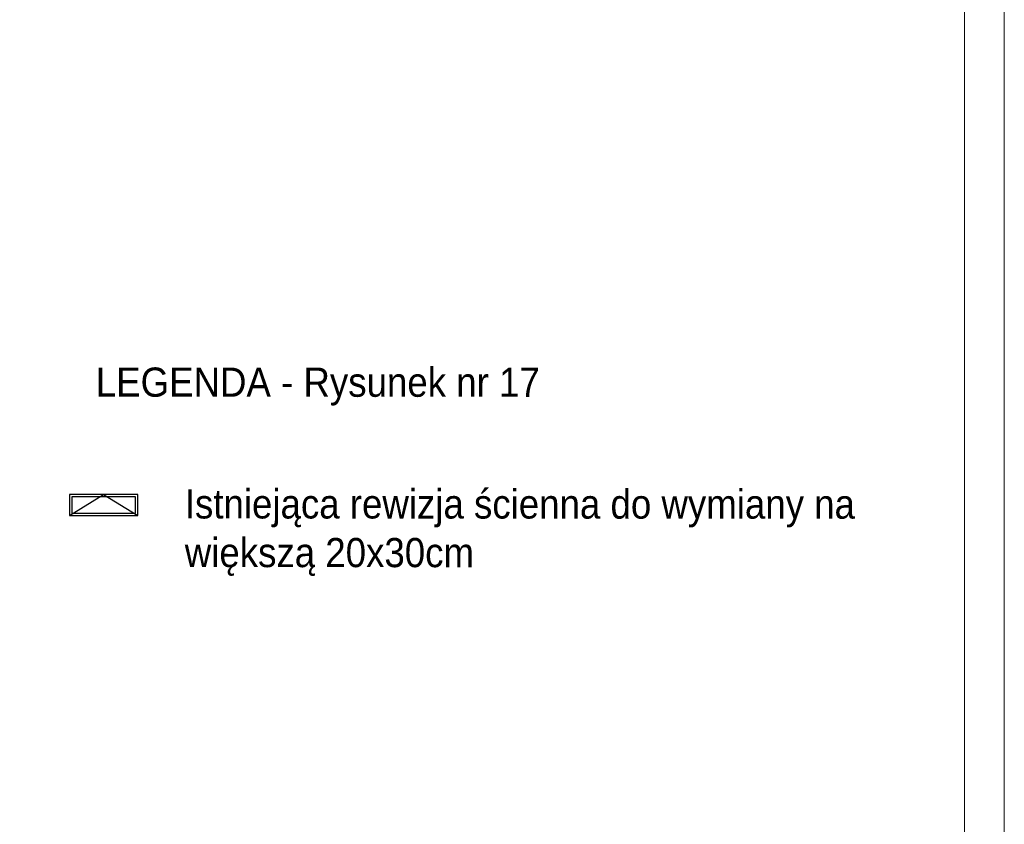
# Model space of a CAD drawing. Header units: centimetres. Extents: x 695802 to 711011, y 25963 to 44188.
# Tile 40 of 157: x 701219 to 701653, y 34054 to 34408. Entities that reach past the tile are written whole.
import ezdxf

# ---------------------------------------------------------------- set-up
doc = ezdxf.new("R2010")
doc.units = ezdxf.units.CM
doc.layers.add('Obrys powierzchni', color=50, linetype='Continuous', lineweight=9, plot=False)
doc.layers.add('Opis', color=102, linetype='Continuous', lineweight=9)
doc.layers.add('Przekrojowa', color=253, linetype='Continuous', lineweight=25)
doc.styles.add('ARIELCE', font='arial.ttf', dxfattribs={"width": 0.9})

msp = doc.modelspace()

# ---------------------------------------------------------------- linework, layer by layer
at = {"layer": 'Obrys powierzchni', "ltscale": 1.6}
for points in [[(699552.62, 34762.32), (701652.62, 34762.32), (701652.62, 33277.32), (699552.62, 33277.32)], [(699570.12, 34744.82), (701635.12, 34744.82), (701635.12, 33294.82), (699570.12, 33294.82)]]:
    msp.add_lwpolyline(points, close=True, dxfattribs=at)
at = {"layer": 'Przekrojowa', "ltscale": 1.6}
for p, q in [((701241.11, 34190.31), (701256.11, 34199.44)), ((701256.11, 34199.44), (701271.11, 34190.31))]:
    msp.add_line(p, q, dxfattribs=at)
for points in [[(701241.11, 34199.44), (701241.11, 34190.31), (701271.11, 34190.31), (701271.11, 34199.44)], [(701242.11, 34198.44), (701242.11, 34191.31), (701270.11, 34191.31), (701270.11, 34198.44)]]:
    msp.add_lwpolyline(points, close=True, dxfattribs=at)

# ---------------------------------------------------------------- texts
at = {"layer": 'Opis', "char_height": 14, "attachment_point": 1, "rotation": 359.981, "style": 'ARIELCE'}
for s, insert, width in [('\\pxsm1,ql;{\\fArial|b0|i0|c238|p34;\\H0.916668x;LEGENDA - Rysunek nr 17}', (701252.64, 34255.35), 724.063), ('\\pxsm1,ql;{\\fArial|b0|i0|c238|p34;\\H0.916668x;Istniejąca rewizja ścienna do wymiany na większą 20x30cm}', (701291.84, 34201.78), 314.4595)]:
    msp.add_mtext(s, dxfattribs=dict(at, insert=insert, width=width))

doc.saveas('drawing.dxf')
